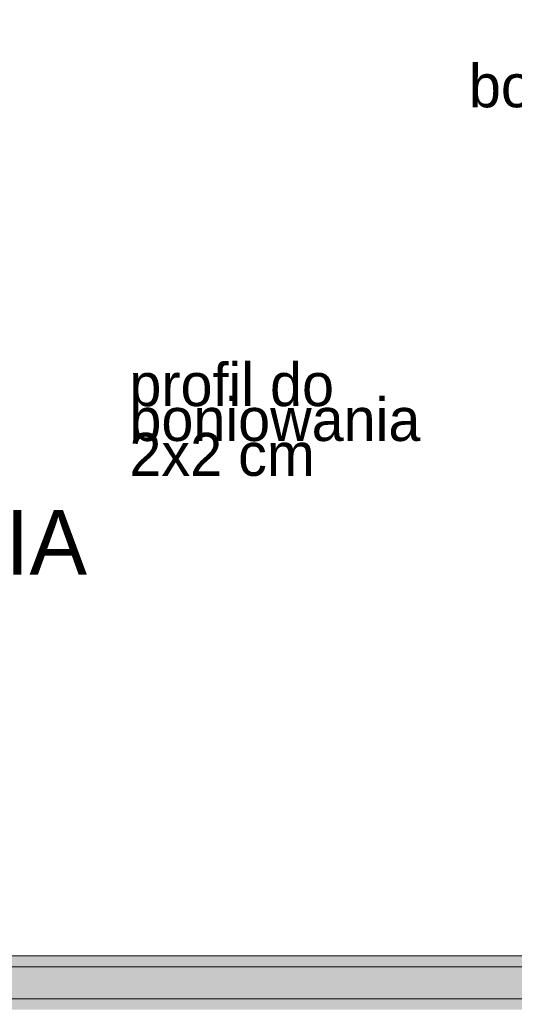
# Model space of a CAD drawing. Extents: x -366324 to -207045, y 68808 to 138616.
# Tile 11 of 170: x -345464 to -343164, y 87685 to 92265. Entities that reach past the tile are written whole.
import ezdxf

# ---------------------------------------------------------------- set-up
doc = ezdxf.new("R2010")
doc.units = 0
doc.header["$MEASUREMENT"] = 0
for name, color, linetype, lineweight in [('A-Opisy_Nr_Pióra__21', 7, 'Continuous', 9), ('Arch kolorystyka_Nr_Pióra__41', 7, 'Continuous', 15), ('Arch opisy_Nr_Pióra__21', 7, 'Continuous', 9), ('Arch wykończenie_Nr_Pióra__21', 7, 'Continuous', 9)]:
    doc.layers.add(name, color=color, linetype=linetype, lineweight=lineweight)
doc.layers.add('Arch rynny_Nr_Pióra__81', color=7, linetype='Continuous', lineweight=9, true_color=0x5d5d5d)
doc.styles.add('GENERATED_STYLE_2', font='txt')
doc.styles.add('GENERATED_STYLE_3', font='txt')

msp = doc.modelspace()

# ---------------------------------------------------------------- hatches: boundary and pattern name
at = {"layer": 'Arch kolorystyka_Nr_Pióra__41', "linetype": 'Continuous'}
for points in [[(-356196.7, 87859.6), (-342436.7, 87859.6), (-342436.7, 87909.6), (-356196.7, 87909.6)], [(-342536.7, 87709.6), (-349306.7, 87709.6), (-349306.7, 87859.6), (-342536.7, 87859.6)], [(-342436.7, 87659.6), (-356196.7, 87659.6), (-356196.7, 87709.6), (-342436.7, 87709.6)]]:
    msp.add_hatch(color=256, dxfattribs=at).paths.add_polyline_path(points, flags=0)

# ---------------------------------------------------------------- linework, layer by layer
at = {"layer": 'Arch rynny_Nr_Pióra__81', "linetype": 'Continuous'}
for p, q in [((-342536.7, 87859.6), (-356096.7, 87859.6)), ((-342536.7, 87709.6), (-356096.7, 87709.6))]:
    msp.add_line(p, q, dxfattribs=at)
at = {"layer": 'Arch wykończenie_Nr_Pióra__21', "linetype": 'Continuous'}
msp.add_line((-342436.7, 87909.6), (-356196.7, 87909.6), dxfattribs=at)

# ---------------------------------------------------------------- texts
at = {"layer": 'A-Opisy_Nr_Pióra__21', "linetype": 'Continuous', "char_height": 200, "width": 2048.01, "line_spacing_factor": 0.486739, "style": 'GENERATED_STYLE_2'}
for insert, attachment_point in [((-342022.3, 91955.9), 6), ((-342022.3, 91955.9), 6), ((-344954.3, 90403.6), 4)]:
    msp.add_mtext('{profil do boniowania\\P2x2 cm}', dxfattribs=dict(at, insert=insert, attachment_point=attachment_point))
at = {"layer": 'Arch opisy_Nr_Pióra__21', "linetype": 'Continuous', "insert": (-349671.7, 89983.7), "char_height": 300, "width": 5177.731, "attachment_point": 1, "line_spacing_factor": 1.227568, "style": 'GENERATED_STYLE_3'}
msp.add_mtext('{"E" DETAL MALOWANIA WĘGARKÓW}', dxfattribs=at)

doc.saveas('drawing.dxf')
